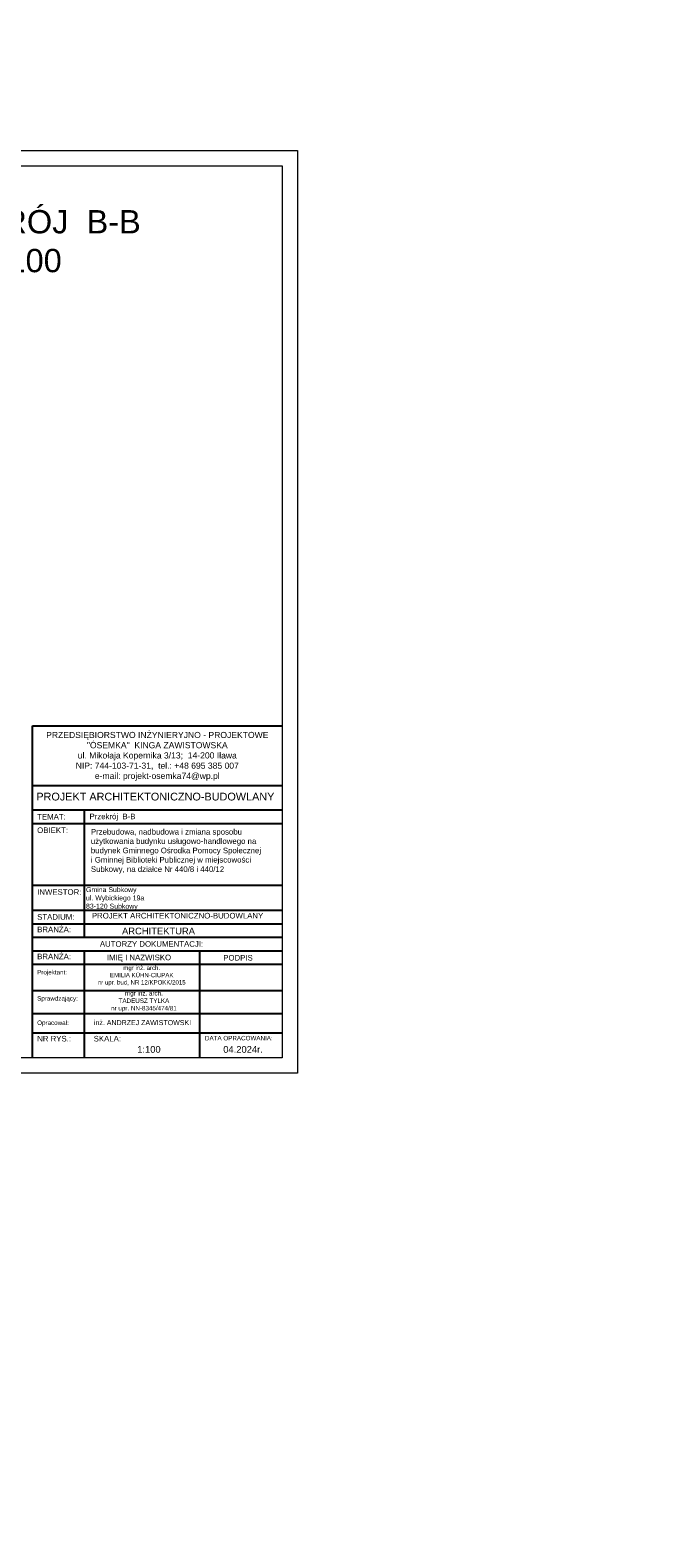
# Model space of a CAD drawing. Header units: millimetres. Extents: x 6197 to 108098, y 4257 to 29730.
# Tile 79 of 148: x 35668 to 37724, y 8067 to 12919. Entities that reach past the tile are written whole.
import ezdxf

# ---------------------------------------------------------------- set-up
doc = ezdxf.new("R2010")
doc.units = ezdxf.units.MM
doc.layers.add('R-TAB', color=1, linetype='Continuous')
doc.styles.get("Standard").update_dxf_attribs({"font": 'arial.ttf'})

msp = doc.modelspace()

# ---------------------------------------------------------------- linework, layer by layer
at = {"color": 3, "lineweight": 0}
msp.add_line((32328.575, 12532.168), (36528.575, 12532.168), dxfattribs=at)
at = {"lineweight": 0}
for p, q in [((36528.575, 12532.168), (36528.575, 9562.168)), ((32378.575, 12482.168), (36478.575, 12482.168)), ((36478.575, 12482.168), (36478.575, 9612.168)), ((36478.575, 9612.168), (32378.575, 9612.168)), ((36528.575, 9562.168), (32328.575, 9562.168))]:
    msp.add_line(p, q, dxfattribs=at)
at = {"layer": 'R-TAB', "color": 0}
for p, q in [((35675.108, 10680.678), (36478.575, 10680.678)), ((35675.108, 9740.291), (35675.108, 10680.678)), ((35675.108, 10488.64), (36478.575, 10488.64)), ((35675.108, 10409.665), (36478.575, 10409.665)), ((35842.711, 9999.924), (35842.711, 10409.665)), ((35675.108, 10366.228), (36478.575, 10366.228)), ((35675.108, 10167.269), (36478.575, 10167.269)), ((35675.108, 10086.797), (36478.575, 10086.797)), ((35675.108, 10043.361), (36478.575, 10043.361)), ((35675.108, 9999.924), (36478.575, 9999.924)), ((35675.108, 9956.488), (36478.575, 9956.488)), ((35842.711, 9740.291), (35842.711, 9956.488)), ((36214.183, 9740.291), (36214.183, 9956.488)), ((35675.108, 9913.052), (36478.575, 9913.052)), ((35675.108, 9828.834), (36478.575, 9828.834)), ((35675.108, 9754.653), (36478.575, 9754.653)), ((35675.108, 9612.168), (35675.108, 9754.653)), ((35675.108, 9754.653), (36478.575, 9754.653)), ((35675.108, 9754.653), (36478.575, 9754.653)), ((35675.108, 9754.653), (36478.575, 9754.653)), ((35842.711, 9612.168), (35842.711, 9754.653)), ((36214.183, 9612.168), (36214.183, 9754.653)), ((35675.108, 9691.815), (36478.575, 9691.815))]:
    msp.add_line(p, q, dxfattribs=at)

# ---------------------------------------------------------------- texts
at = {"lineweight": 0, "insert": (35863.288, 10348.314), "char_height": 18, "width": 610.19793, "attachment_point": 1}
msp.add_mtext('\\A1;Przebudowa, nadbudowa i zmiana sposobu użytkowania budynku usługowo-handlowego na budynek Gminnego Ośrodka Pomocy Społecznej ^Ji Gminnej Biblioteki Publicznej w miejscowości Subkowy, na działce Nr 440/8 i 440/12', dxfattribs=at)
at = {"insert": (34192.922, 9741.141), "char_height": 15, "attachment_point": 7}
msp.add_mtext_dynamic_manual_height_columns('\\A1;\\pi-15,l30,t60;- 1x gruntowanie + 2x farba elewacyjna na bazie zolu krzemionkowego i szkła wodnego np. typu KEIM SOLDALIT lub inny produkt równoważny', width=1651.13208, gutter_width=12.5, heights=[0], dxfattribs=at)
at = {"layer": 'R-TAB', "color": 0, "ltscale": 24}
for s, insert, char_height, width, attachment_point in [('\\pi611.54556;ELEWACJE 1:100', (10063.11, 12918.034), 75, 2065.84351, 1), ('\\pi425.32455;RZUT PRZYZIEMIA 1:100', (21086.975, 12866.158), 75, 2065.84351, 1), ('\\pi553.40265;RZUT DACHU 1:100', (29238.618, 12807.619), 75, 2065.84351, 1), ('\\pi331.69293;PRZEKRÓJ  B-B\\P\\pi577.59163; 1:100', (34900.648, 12340.321), 75, 1441.47248, 1), ('PRZEDSIĘBIORSTWO INŻYNIERYJNO - PROJEKTOWE\\P"ÓSEMKA"  KINGA ZAWISTOWSKA\\Pul. Mikołaja Kopernika 3/13;  14-200 Iława\\PNIP: 744-103-71-31,  tel.: +48 695 385 007\\Pe-mail: projekt-osemka74@wp.pl', (36077.063, 10582.175), 19.74375, 781.72017, 5), ('PROJEKT ARCHITEKTONICZNO-BUDOWLANY', (35687.674, 10465.146), 25, 1090.2179, 1), ('TEMAT:', (35690.355, 10396.777), 18, 136.70026, 1), ('Przekrój  B-B', (35858.736, 10397.825), 18, 711.57772, 1), ('OBIEKT:', (35690.355, 10353.421), 18, 136.70026, 1), ('INWESTOR:', (35690.355, 10154.462), 18, 136.70026, 1), ('Gmina Subkowy\\Pul. Wybickiego 19a\\P83-120 Subkowy', (35847.562, 10161.249), 16, 675.77621, 1), ('STADIUM:', (35690.355, 10074.303), 18, 136.70026, 1), ('PROJEKT ARCHITEKTONICZNO-BUDOWLANY', (35866.466, 10078.345), 18, 1090.2179, 1), ('BRANŻA:', (35690.355, 10034.071), 18, 136.70026, 1), ('ARCHITEKTURA', (35963.623, 10030.867), 21.6, 490.72064, 1), ('\\pi208.80059;AUTORZY DOKUMENTACJI:', (35683.413, 9987.396), 18, 747.89996, 1), ('BRANŻA:', (35690.355, 9947.199), 18, 136.70026, 1), ('\\pi13.924;IMIĘ I NAZWISKO', (35900.891, 9944.016), 18, 253.42015, 1), ('{\\C256;\\c0;mgr inż. arch. \\PEMILIA KÜHN-CIUPAK\\Pnr upr. bud, NR 12/KPOKK/2015}', (36026.918, 9908.514), 14, 282.63278, 2), ('PODPIS', (36289.406, 9942.913), 18, 136.70026, 1), ('Projektant:', (35690.355, 9894.621), 14.4, 136.70026, 1), ('Sprawdzający:', (35690.355, 9810.404), 14.4, 136.70026, 1), ('{\\C256;\\c0;mgr inż. arch. \\PTADEUSZ TYLKA\\Pnr upr. NN-8345/474/81}', (36034.037, 9826.849), 14.4, 350.33749, 2), ('Opracował:', (35690.355, 9732.029), 14.4, 136.70026, 1), ('inż. ANDRZEJ ZAWISTOWSKI', (36029.515, 9716.875), 16.2, 346.49963, 8), ('NR RYS.:', (35690.355, 9682.526), 18, 136.70026, 1), ('SKALA:', (35872.274, 9682.526), 18, 136.70026, 1), ('DATA OPRACOWANIA:', (36230.595, 9682.526), 14.4, 278.30723, 1), ('1:100', (36012.404, 9649.773), 21.6, 136.70026, 1), ('04.2024r.', (36289.406, 9649.773), 21.6, 136.70026, 1), ('\\pi611.54556;ELEWACJE 1:100', (10063.11, 8268.321), 75, 2065.84351, 1)]:
    msp.add_mtext(s, dxfattribs=dict(at, insert=insert, char_height=char_height, width=width, attachment_point=attachment_point))

doc.saveas('drawing.dxf')
